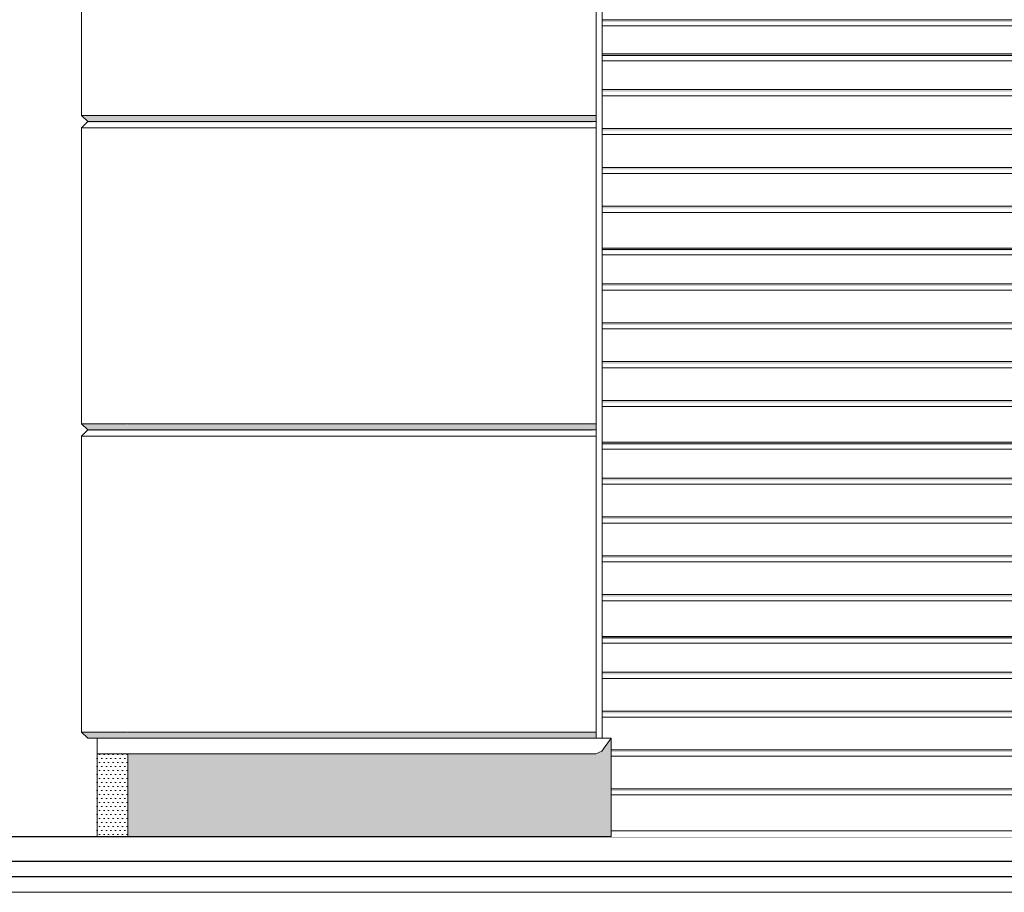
# Model space of a CAD drawing. Header units: millimetres. Extents: x 11 to 58287, y -2 to 19922.
# Tile 4 of 86: x 9637 to 12830, y 11112 to 13943. Entities that reach past the tile are written whole.
import ezdxf

# ---------------------------------------------------------------- set-up
doc = ezdxf.new("R2010")
doc.units = ezdxf.units.MM
doc.header["$MEASUREMENT"] = 0
doc.linetypes.add('Wipeout_Contour', pattern=[1000, 0, -1000])
for name, color, linetype, lineweight in [('A_WYPEŁNIENIA RYSUNKI_Nr_pióra__18', 9, 'Continuous', 13), ('A_WYPEŁNIENIA RYSUNKI_Nr_pióra__7', 7, 'Continuous', 13), ('Nowe_A__SCIANY_Nr_pióra__87', 7, 'Continuous', 13), ('Nowe_A__STROPY_Nr_pióra__1', 7, 'Continuous', 13), ('Nowe_A__STROPY_Nr_pióra__21', 7, 'Continuous', 25), ('Nowe_Drzwi Archicad_Nr_pióra__101', 252, 'Continuous', 5), ('Nowe_Drzwi Archicad_Nr_pióra__81', 7, 'Continuous', 13), ('Nowe_Drzwi Archicad_Nr_pióra__87', 7, 'Continuous', 13)]:
    doc.layers.add(name, color=color, linetype=linetype, lineweight=lineweight)
for name, color, linetype in [('Nowe_A__SCIANY', 7, 'Continuous'), ('Nowe_A__STROPY', 7, 'Continuous'), ('Nowe_Drzwi Archicad', 7, 'Continuous')]:
    doc.layers.add(name, color=color, linetype=linetype)
pattern_1 = [(0, (46338.244, 11312.036), (0, 25.980762), [0, -15]), (0, (46345.744, 11325.026), (0, 25.980762), [0, -15])]

# ---------------------------------------------------------------- blocks, each defined once
blk = doc.blocks.new('ElemPrzekroju_1_1', base_point=(46338.2, 11312))
at = {"color": 254, "linetype": 'Wipeout_Contour', "lineweight": 0, "ltscale": 68992.943958}
blk.add_wipeout([(9838.2, 14592), (9838.2, 13632), (9988.2, 13632), (9988.2, 14592)], dxfattribs=at).dxf.layer = 'Nowe_A__SCIANY'
at = {"color": 254, "linetype": 'Wipeout_Contour', "lineweight": 0, "ltscale": 67389.626206}
blk.add_wipeout([(9988.2, 13632), (9838.2, 13632), (9858.2, 13612), (9968.2, 13612)], dxfattribs=at).dxf.layer = 'Nowe_A__SCIANY'
at = {"layer": 'Nowe_A__SCIANY', "linetype": 'Continuous', "lineweight": 0, "true_color": 0x000000}
blk.add_hatch(color=18, dxfattribs=at).paths.add_polyline_path([(9988.2, 13632), (9838.2, 13632), (9858.2, 13612), (9968.2, 13612)])
at = {"layer": 'Nowe_A__SCIANY_Nr_pióra__87', "color": 7, "linetype": 'Continuous', "lineweight": 13}
for p, q in [((9838.2, 13632), (9838.2, 14592)), ((9988.2, 13632), (9838.2, 13632))]:
    blk.add_line(p, q, dxfattribs=at)
at = {"color": 254, "linetype": 'Wipeout_Contour', "lineweight": 0, "ltscale": 67324.958019}
blk.add_wipeout([(9838.2, 13592), (9988.2, 13592), (9968.2, 13612), (9858.2, 13612)], dxfattribs=at).dxf.layer = 'Nowe_A__SCIANY'
at = {"layer": 'Nowe_A__SCIANY', "linetype": 'Continuous', "lineweight": 0, "true_color": 0x000000}
blk.add_hatch(color=18, dxfattribs=at).paths.add_polyline_path([(9854.8, 13608.6), (9971.7, 13608.6), (9968.2, 13612), (9858.2, 13612)])
at = {"layer": 'Nowe_A__SCIANY_Nr_pióra__87', "color": 7, "linetype": 'Continuous', "lineweight": 13}
for q in [(9838.2, 13632), (9968.2, 13612)]:
    blk.add_line((9858.2, 13612), q, dxfattribs=at)
at = {"color": 254, "linetype": 'Wipeout_Contour', "lineweight": 0, "ltscale": 65761.393551}
blk.add_wipeout([(9838.2, 13592), (9838.2, 12632), (9988.2, 12632), (9988.2, 13592)], dxfattribs=at).dxf.layer = 'Nowe_A__SCIANY'
at = {"layer": 'Nowe_A__SCIANY_Nr_pióra__87', "color": 7, "linetype": 'Continuous', "lineweight": 13}
for q in [(9858.2, 13612), (9988.2, 13592)]:
    blk.add_line((9838.2, 13592), q, dxfattribs=at)
at = {"color": 254, "linetype": 'Wipeout_Contour', "lineweight": 0, "ltscale": 64198.552709}
blk.add_wipeout([(9988.2, 12632), (9838.2, 12632), (9858.2, 12612), (9968.2, 12612)], dxfattribs=at).dxf.layer = 'Nowe_A__SCIANY'
at = {"layer": 'Nowe_A__SCIANY', "linetype": 'Continuous', "lineweight": 0, "true_color": 0x000000}
blk.add_hatch(color=18, dxfattribs=at).paths.add_polyline_path([(9988.2, 12632), (9838.2, 12632), (9858.2, 12612), (9968.2, 12612)])
at = {"layer": 'Nowe_A__SCIANY_Nr_pióra__87', "color": 7, "linetype": 'Continuous', "lineweight": 13}
for q in [(9838.2, 13592), (9988.2, 12632)]:
    blk.add_line((9838.2, 12632), q, dxfattribs=at)
at = {"color": 254, "linetype": 'Wipeout_Contour', "lineweight": 0, "ltscale": 64135.65634}
blk.add_wipeout([(9838.2, 12592), (9988.2, 12592), (9968.2, 12612), (9858.2, 12612)], dxfattribs=at).dxf.layer = 'Nowe_A__SCIANY'
at = {"layer": 'Nowe_A__SCIANY', "linetype": 'Continuous', "lineweight": 0, "true_color": 0x000000}
blk.add_hatch(color=18, dxfattribs=at).paths.add_polyline_path([(9854.8, 12608.6), (9971.7, 12608.6), (9968.2, 12612), (9858.2, 12612)])
at = {"layer": 'Nowe_A__SCIANY_Nr_pióra__87', "color": 7, "linetype": 'Continuous', "lineweight": 13}
for q in [(9838.2, 12632), (9968.2, 12612)]:
    blk.add_line((9858.2, 12612), q, dxfattribs=at)
at = {"color": 254, "linetype": 'Wipeout_Contour', "lineweight": 0, "ltscale": 62618.770554}
blk.add_wipeout([(9838.2, 12592), (9838.2, 11632), (9988.2, 11632), (9988.2, 12592)], dxfattribs=at).dxf.layer = 'Nowe_A__SCIANY'
at = {"layer": 'Nowe_A__SCIANY_Nr_pióra__87', "color": 7, "linetype": 'Continuous', "lineweight": 13}
for q in [(9858.2, 12612), (9988.2, 12592)]:
    blk.add_line((9838.2, 12592), q, dxfattribs=at)
at = {"color": 254, "linetype": 'Wipeout_Contour', "lineweight": 0, "ltscale": 61102.752206}
blk.add_wipeout([(9838.2, 11632), (9858.2, 11612), (9968.2, 11612), (9988.2, 11632)], dxfattribs=at).dxf.layer = 'Nowe_A__SCIANY'
at = {"layer": 'Nowe_A__SCIANY', "linetype": 'Continuous', "lineweight": 0, "true_color": 0x000000}
blk.add_hatch(color=18, dxfattribs=at).paths.add_polyline_path([(9838.2, 11632), (9858.2, 11612), (9968.2, 11612), (9988.2, 11632)])
at = {"layer": 'Nowe_A__SCIANY_Nr_pióra__87', "color": 7, "linetype": 'Continuous', "lineweight": 13}
for p, q in [((9838.2, 11632), (9838.2, 12592)), ((9988.2, 11632), (9838.2, 11632)), ((9858.2, 11612), (9838.2, 11632)), ((9888.2, 11612), (9858.2, 11612))]:
    blk.add_line(p, q, dxfattribs=at)
blk = doc.blocks.new('ElemPrzekroju_2_1', base_point=(46338.2, 11312))
at = {"color": 254, "linetype": 'Wipeout_Contour', "lineweight": 0, "ltscale": 71004.5873}
blk.add_wipeout([(11506.4, 13632), (11506.4, 14592), (9988.2, 14592), (9988.2, 13632)], dxfattribs=at).dxf.layer = 'Nowe_A__SCIANY'
at = {"color": 254, "linetype": 'Wipeout_Contour', "lineweight": 0, "ltscale": 69433.961641}
blk.add_wipeout([(11506.4, 13612), (11506.4, 13632), (9988.2, 13632), (9968.2, 13612)], dxfattribs=at).dxf.layer = 'Nowe_A__SCIANY'
at = {"layer": 'Nowe_A__SCIANY', "linetype": 'Continuous', "lineweight": 0, "true_color": 0x000000}
blk.add_hatch(color=18, dxfattribs=at).paths.add_polyline_path([(11506.4, 13612), (11506.4, 13632), (9988.2, 13632), (9968.2, 13612)])
at = {"layer": 'Nowe_A__SCIANY_Nr_pióra__87', "color": 7, "linetype": 'Continuous', "lineweight": 13}
blk.add_line((9988.2, 13632), (11506.4, 13632), dxfattribs=at)
at = {"color": 254, "linetype": 'Wipeout_Contour', "lineweight": 0, "ltscale": 69371.164067}
blk.add_wipeout([(11506.4, 13592), (11506.4, 13612), (9968.2, 13612), (9988.2, 13592)], dxfattribs=at).dxf.layer = 'Nowe_A__SCIANY'
at = {"layer": 'Nowe_A__SCIANY', "linetype": 'Continuous', "lineweight": 0, "true_color": 0x000000}
blk.add_hatch(color=18, dxfattribs=at).paths.add_polyline_path([(11506.4, 13612), (9968.2, 13612), (9971.7, 13608.6), (11489.8, 13608.6)])
at = {"layer": 'Nowe_A__SCIANY_Nr_pióra__87', "color": 7, "linetype": 'Continuous', "lineweight": 13}
blk.add_line((9968.2, 13612), (11506.4, 13612), dxfattribs=at)
at = {"color": 254, "linetype": 'Wipeout_Contour', "lineweight": 0, "ltscale": 67866.586169}
blk.add_wipeout([(11506.4, 12632), (11506.4, 13592), (9988.2, 13592), (9988.2, 12632)], dxfattribs=at).dxf.layer = 'Nowe_A__SCIANY'
at = {"layer": 'Nowe_A__SCIANY_Nr_pióra__87', "color": 7, "linetype": 'Continuous', "lineweight": 13}
blk.add_line((9988.2, 13592), (11506.4, 13592), dxfattribs=at)
at = {"color": 254, "linetype": 'Wipeout_Contour', "lineweight": 0, "ltscale": 66338.738153}
blk.add_wipeout([(11506.4, 12612), (11506.4, 12632), (9988.2, 12632), (9968.2, 12612)], dxfattribs=at).dxf.layer = 'Nowe_A__SCIANY'
at = {"layer": 'Nowe_A__SCIANY', "linetype": 'Continuous', "lineweight": 0, "true_color": 0x000000}
blk.add_hatch(color=18, dxfattribs=at).paths.add_polyline_path([(11506.4, 12612), (11506.4, 12632), (9988.2, 12632), (9968.2, 12612)])
at = {"layer": 'Nowe_A__SCIANY_Nr_pióra__87', "color": 7, "linetype": 'Continuous', "lineweight": 13}
blk.add_line((9988.2, 12632), (11506.4, 12632), dxfattribs=at)
at = {"color": 254, "linetype": 'Wipeout_Contour', "lineweight": 0, "ltscale": 66277.830868}
blk.add_wipeout([(11506.4, 12592), (11506.4, 12612), (9968.2, 12612), (9988.2, 12592)], dxfattribs=at).dxf.layer = 'Nowe_A__SCIANY'
at = {"layer": 'Nowe_A__SCIANY', "linetype": 'Continuous', "lineweight": 0, "true_color": 0x000000}
blk.add_hatch(color=18, dxfattribs=at).paths.add_polyline_path([(11506.4, 12612), (9968.2, 12612), (9971.7, 12608.6), (11489.8, 12608.6)])
at = {"layer": 'Nowe_A__SCIANY_Nr_pióra__87', "color": 7, "linetype": 'Continuous', "lineweight": 13}
blk.add_line((9968.2, 12612), (11506.4, 12612), dxfattribs=at)
at = {"color": 254, "linetype": 'Wipeout_Contour', "lineweight": 0, "ltscale": 64823.407506}
blk.add_wipeout([(11506.4, 11632), (11506.4, 12592), (9988.2, 12592), (9988.2, 11632)], dxfattribs=at).dxf.layer = 'Nowe_A__SCIANY'
at = {"layer": 'Nowe_A__SCIANY_Nr_pióra__87', "color": 7, "linetype": 'Continuous', "lineweight": 13}
blk.add_line((9988.2, 12592), (11506.4, 12592), dxfattribs=at)
at = {"color": 254, "linetype": 'Wipeout_Contour', "lineweight": 0, "ltscale": 63344.642614}
blk.add_wipeout([(11506.4, 11612), (11506.4, 11632), (9988.2, 11632), (9968.2, 11612)], dxfattribs=at).dxf.layer = 'Nowe_A__SCIANY'
at = {"layer": 'Nowe_A__SCIANY', "linetype": 'Continuous', "lineweight": 0, "true_color": 0x000000}
blk.add_hatch(color=18, dxfattribs=at).paths.add_polyline_path([(11506.4, 11612), (11506.4, 11632), (9988.2, 11632), (9968.2, 11612)])
at = {"layer": 'Nowe_A__SCIANY_Nr_pióra__87', "color": 7, "linetype": 'Continuous', "lineweight": 13}
blk.add_line((9988.2, 11632), (11506.4, 11632), dxfattribs=at)
blk = doc.blocks.new('ElemPrzekroju_4_1', base_point=(46338.2, 11312))
at = {"color": 254, "linetype": 'Wipeout_Contour', "lineweight": 0, "ltscale": 76392.124413}
blk.add_wipeout([(11526.4, 13826.7), (11526.4, 13809.7), (14736.4, 13809.7), (14736.4, 13826.7)], dxfattribs=at).dxf.layer = 'Nowe_Drzwi Archicad'
at = {"color": 254, "linetype": 'Wipeout_Contour', "lineweight": 0, "ltscale": 76066.065505}
blk.add_wipeout([(11526.4, 13715.7), (11526.4, 13695.7), (14736.4, 13695.7), (14736.4, 13715.7)], dxfattribs=at).dxf.layer = 'Nowe_Drzwi Archicad'
at = {"color": 254, "linetype": 'Wipeout_Contour', "lineweight": 0, "ltscale": 75702.374545}
blk.add_wipeout([(14736.4, 13589.7), (11526.4, 13589.7), (11526.4, 13569.7), (14736.4, 13569.7)], dxfattribs=at).dxf.layer = 'Nowe_Drzwi Archicad'
at = {"color": 254, "linetype": 'Wipeout_Contour', "lineweight": 0, "ltscale": 75340.287043}
blk.add_wipeout([(11526.4, 13463.7), (11526.4, 13443.7), (14736.4, 13443.7), (14736.4, 13463.7)], dxfattribs=at).dxf.layer = 'Nowe_Drzwi Archicad'
at = {"color": 254, "linetype": 'Wipeout_Contour', "lineweight": 0, "ltscale": 74979.82627}
blk.add_wipeout([(11526.4, 13337.7), (11526.4, 13317.7), (14736.4, 13317.7), (14736.4, 13337.7)], dxfattribs=at).dxf.layer = 'Nowe_Drzwi Archicad'
at = {"color": 254, "linetype": 'Wipeout_Contour', "lineweight": 0, "ltscale": 74582.952816}
blk.add_wipeout([(11526.4, 13196.8), (11526.4, 13179.8), (14736.4, 13179.8), (14736.4, 13196.8)], dxfattribs=at).dxf.layer = 'Nowe_Drzwi Archicad'
at = {"color": 254, "linetype": 'Wipeout_Contour', "lineweight": 0, "ltscale": 74264.161454}
blk.add_wipeout([(11526.4, 13085.8), (11526.4, 13065.8), (14736.4, 13065.8), (14736.4, 13085.8)], dxfattribs=at).dxf.layer = 'Nowe_Drzwi Archicad'
at = {"color": 254, "linetype": 'Wipeout_Contour', "lineweight": 0, "ltscale": 73908.72164}
blk.add_wipeout([(11526.4, 12959.8), (11526.4, 12939.8), (14736.4, 12939.8), (14736.4, 12959.8)], dxfattribs=at).dxf.layer = 'Nowe_Drzwi Archicad'
at = {"color": 254, "linetype": 'Wipeout_Contour', "lineweight": 0, "ltscale": 73555.004836}
blk.add_wipeout([(11526.4, 12833.8), (11526.4, 12813.8), (14736.4, 12813.8), (14736.4, 12833.8)], dxfattribs=at).dxf.layer = 'Nowe_Drzwi Archicad'
at = {"color": 254, "linetype": 'Wipeout_Contour', "lineweight": 0, "ltscale": 73203.035846}
blk.add_wipeout([(11526.4, 12707.8), (11526.4, 12687.8), (14736.4, 12687.8), (14736.4, 12707.8)], dxfattribs=at).dxf.layer = 'Nowe_Drzwi Archicad'
at = {"color": 254, "linetype": 'Wipeout_Contour', "lineweight": 0, "ltscale": 72815.700926}
blk.add_wipeout([(11526.4, 12566.9), (11526.4, 12549.9), (14736.4, 12549.9), (14736.4, 12566.9)], dxfattribs=at).dxf.layer = 'Nowe_Drzwi Archicad'
at = {"color": 254, "linetype": 'Wipeout_Contour', "lineweight": 0, "ltscale": 72504.719089}
blk.add_wipeout([(11526.4, 12455.9), (11526.4, 12435.9), (14736.4, 12435.9), (14736.4, 12455.9)], dxfattribs=at).dxf.layer = 'Nowe_Drzwi Archicad'
at = {"color": 254, "linetype": 'Wipeout_Contour', "lineweight": 0, "ltscale": 72158.145941}
blk.add_wipeout([(11526.4, 12329.9), (11526.4, 12309.9), (14736.4, 12309.9), (14736.4, 12329.9)], dxfattribs=at).dxf.layer = 'Nowe_Drzwi Archicad'
at = {"color": 254, "linetype": 'Wipeout_Contour', "lineweight": 0, "ltscale": 71813.424195}
blk.add_wipeout([(11526.4, 12203.9), (11526.4, 12183.9), (14736.4, 12183.9), (14736.4, 12203.9)], dxfattribs=at).dxf.layer = 'Nowe_Drzwi Archicad'
at = {"color": 254, "linetype": 'Wipeout_Contour', "lineweight": 0, "ltscale": 71470.580891}
blk.add_wipeout([(11526.4, 12077.9), (11526.4, 12057.9), (14736.4, 12057.9), (14736.4, 12077.9)], dxfattribs=at).dxf.layer = 'Nowe_Drzwi Archicad'
at = {"color": 254, "linetype": 'Wipeout_Contour', "lineweight": 0, "ltscale": 71093.496329}
blk.add_wipeout([(11526.4, 11937), (11526.4, 11920), (14736.4, 11920), (14736.4, 11937)], dxfattribs=at).dxf.layer = 'Nowe_Drzwi Archicad'
at = {"color": 254, "linetype": 'Wipeout_Contour', "lineweight": 0, "ltscale": 70790.906831}
blk.add_wipeout([(11526.4, 11826), (11526.4, 11806), (14736.4, 11806), (14736.4, 11826)], dxfattribs=at).dxf.layer = 'Nowe_Drzwi Archicad'
at = {"color": 254, "linetype": 'Wipeout_Contour', "lineweight": 0, "ltscale": 70453.86176}
blk.add_wipeout([(11526.4, 11700), (11526.4, 11680), (14736.4, 11680), (14736.4, 11700)], dxfattribs=at).dxf.layer = 'Nowe_Drzwi Archicad'
at = {"color": 254, "linetype": 'Wipeout_Contour', "lineweight": 0, "ltscale": 70159.969726}
blk.add_wipeout([(11555.5, 11554), (14736.4, 11554), (14736.4, 11574), (11555.5, 11574)], dxfattribs=at).dxf.layer = 'Nowe_Drzwi Archicad'
at = {"color": 254, "linetype": 'Wipeout_Contour', "lineweight": 0, "ltscale": 143380.555697}
blk.add_wipeout([(11555.5, 11428), (14256.4, 11428), (14256.4, 11428.1), (14556.4, 11428.1), (14556.4, 11428), (14736.4, 11428), (14736.4, 11448), (11555.5, 11448)], dxfattribs=at).dxf.layer = 'Nowe_Drzwi Archicad'
at = {"color": 254, "linetype": 'Wipeout_Contour', "lineweight": 0, "ltscale": 76423.924783}
blk.add_wipeout([(11526.4, 13831.6), (11526.4, 13826.7), (14736.4, 13826.7), (14736.4, 13831.6)], dxfattribs=at).dxf.layer = 'Nowe_Drzwi Archicad'
at = {"color": 254, "linetype": 'Wipeout_Contour', "lineweight": 0, "ltscale": 76231.215248}
blk.add_wipeout([(11526.4, 13809.7), (11526.4, 13715.7), (14736.4, 13715.7), (14736.4, 13809.7)], dxfattribs=at).dxf.layer = 'Nowe_Drzwi Archicad'
at = {"color": 254, "linetype": 'Wipeout_Contour', "lineweight": 0, "ltscale": 75884.154547}
blk.add_wipeout([(11526.4, 13695.7), (11526.4, 13589.7), (14736.4, 13589.7), (14736.4, 13695.7)], dxfattribs=at).dxf.layer = 'Nowe_Drzwi Archicad'
at = {"color": 254, "linetype": 'Wipeout_Contour', "lineweight": 0, "ltscale": 75521.264481}
blk.add_wipeout([(11526.4, 13569.7), (11526.4, 13463.7), (14736.4, 13463.7), (14736.4, 13569.7)], dxfattribs=at).dxf.layer = 'Nowe_Drzwi Archicad'
at = {"color": 254, "linetype": 'Wipeout_Contour', "lineweight": 0, "ltscale": 75159.989371}
blk.add_wipeout([(11526.4, 13443.7), (11526.4, 13337.7), (14736.4, 13337.7), (14736.4, 13443.7)], dxfattribs=at).dxf.layer = 'Nowe_Drzwi Archicad'
at = {"color": 254, "linetype": 'Wipeout_Contour', "lineweight": 0, "ltscale": 74614.05046}
blk.add_wipeout([(11526.4, 13201.7), (11526.4, 13196.8), (14736.4, 13196.8), (14736.4, 13201.7)], dxfattribs=at).dxf.layer = 'Nowe_Drzwi Archicad'
at = {"color": 254, "linetype": 'Wipeout_Contour', "lineweight": 0, "ltscale": 74425.625147}
blk.add_wipeout([(11526.4, 13179.8), (11526.4, 13085.8), (14736.4, 13085.8), (14736.4, 13179.8)], dxfattribs=at).dxf.layer = 'Nowe_Drzwi Archicad'
at = {"color": 254, "linetype": 'Wipeout_Contour', "lineweight": 0, "ltscale": 74086.371379}
blk.add_wipeout([(11526.4, 13065.8), (11526.4, 12959.8), (14736.4, 12959.8), (14736.4, 13065.8)], dxfattribs=at).dxf.layer = 'Nowe_Drzwi Archicad'
at = {"color": 254, "linetype": 'Wipeout_Contour', "lineweight": 0, "ltscale": 73731.792014}
blk.add_wipeout([(11526.4, 12939.8), (11526.4, 12833.8), (14736.4, 12833.8), (14736.4, 12939.8)], dxfattribs=at).dxf.layer = 'Nowe_Drzwi Archicad'
at = {"color": 254, "linetype": 'Wipeout_Contour', "lineweight": 0, "ltscale": 73378.94801}
blk.add_wipeout([(11526.4, 12813.8), (11526.4, 12707.8), (14736.4, 12707.8), (14736.4, 12813.8)], dxfattribs=at).dxf.layer = 'Nowe_Drzwi Archicad'
at = {"color": 254, "linetype": 'Wipeout_Contour', "lineweight": 0, "ltscale": 72846.043593}
blk.add_wipeout([(11526.4, 12571.8), (11526.4, 12566.9), (14736.4, 12566.9), (14736.4, 12571.8)], dxfattribs=at).dxf.layer = 'Nowe_Drzwi Archicad'
at = {"color": 254, "linetype": 'Wipeout_Contour', "lineweight": 0, "ltscale": 72662.221687}
blk.add_wipeout([(11526.4, 12549.9), (11526.4, 12455.9), (14736.4, 12455.9), (14736.4, 12549.9)], dxfattribs=at).dxf.layer = 'Nowe_Drzwi Archicad'
at = {"color": 254, "linetype": 'Wipeout_Contour', "lineweight": 0, "ltscale": 72331.357082}
blk.add_wipeout([(11526.4, 12435.9), (11526.4, 12329.9), (14736.4, 12329.9), (14736.4, 12435.9)], dxfattribs=at).dxf.layer = 'Nowe_Drzwi Archicad'
at = {"color": 254, "linetype": 'Wipeout_Contour', "lineweight": 0, "ltscale": 71985.708688}
blk.add_wipeout([(11526.4, 12309.9), (11526.4, 12203.9), (14736.4, 12203.9), (14736.4, 12309.9)], dxfattribs=at).dxf.layer = 'Nowe_Drzwi Archicad'
at = {"color": 254, "linetype": 'Wipeout_Contour', "lineweight": 0, "ltscale": 71641.925101}
blk.add_wipeout([(11526.4, 12183.9), (11526.4, 12077.9), (14736.4, 12077.9), (14736.4, 12183.9)], dxfattribs=at).dxf.layer = 'Nowe_Drzwi Archicad'
at = {"color": 254, "linetype": 'Wipeout_Contour', "lineweight": 0, "ltscale": 71123.027517}
blk.add_wipeout([(11526.4, 11941.9), (11526.4, 11937), (14736.4, 11937), (14736.4, 11941.9)], dxfattribs=at).dxf.layer = 'Nowe_Drzwi Archicad'
at = {"color": 254, "linetype": 'Wipeout_Contour', "lineweight": 0, "ltscale": 70944.152905}
blk.add_wipeout([(11526.4, 11920), (11526.4, 11826), (14736.4, 11826), (14736.4, 11920)], dxfattribs=at).dxf.layer = 'Nowe_Drzwi Archicad'
at = {"color": 254, "linetype": 'Wipeout_Contour', "lineweight": 0, "ltscale": 70622.303508}
blk.add_wipeout([(11526.4, 11806), (11526.4, 11700), (14736.4, 11700), (14736.4, 11806)], dxfattribs=at).dxf.layer = 'Nowe_Drzwi Archicad'
at = {"color": 254, "linetype": 'Wipeout_Contour', "lineweight": 0, "ltscale": 103050.773765}
blk.add_wipeout([(11526.4, 11680), (11526.4, 11612), (11555.5, 11612), (11555.5, 11574), (14736.4, 11574), (14736.4, 11680)], dxfattribs=at).dxf.layer = 'Nowe_Drzwi Archicad'
at = {"color": 254, "linetype": 'Wipeout_Contour', "lineweight": 0, "ltscale": 69993.48062}
blk.add_wipeout([(11555.5, 11554), (11555.5, 11448), (14736.4, 11448), (14736.4, 11554)], dxfattribs=at).dxf.layer = 'Nowe_Drzwi Archicad'
at = {"color": 254, "linetype": 'Wipeout_Contour', "lineweight": 0, "ltscale": 143146.76069}
blk.add_wipeout([(11555.5, 11312), (14736.4, 11312), (14736.4, 11428), (14556.4, 11428), (14556.4, 11382), (14256.4, 11382), (14256.4, 11428), (11555.5, 11428)], dxfattribs=at).dxf.layer = 'Nowe_Drzwi Archicad'
at = {"layer": 'Nowe_Drzwi Archicad', "linetype": 'Continuous', "lineweight": 0, "true_color": 0x000000}
for points in [[(11526.4, 13831.6), (11526.4, 13826.7), (14736.4, 13826.7), (14736.4, 13831.6)], [(11526.4, 13201.7), (11526.4, 13196.8), (14736.4, 13196.8), (14736.4, 13201.7)], [(11526.4, 12571.8), (11526.4, 12566.9), (14736.4, 12566.9), (14736.4, 12571.8)], [(11526.4, 11941.9), (11526.4, 11937), (14736.4, 11937), (14736.4, 11941.9)], [(14736.4, 11574), (11555.5, 11574), (11555.5, 11567), (14601.4, 11567), (14601.4, 11554), (14736.4, 11554)], [(14736.4, 11448), (11555.5, 11448), (11555.5, 11441), (14601.4, 11441), (14601.4, 11428), (14736.4, 11428)]]:
    blk.add_hatch(color=18, dxfattribs=at).paths.add_polyline_path(points)
at = {"layer": 'Nowe_Drzwi Archicad_Nr_pióra__81', "color": 7, "linetype": 'Continuous', "lineweight": 13}
for p, q in [((14736.4, 11574), (11555.5, 11574)), ((11555.5, 11554), (14736.4, 11554)), ((14736.4, 11448), (11555.5, 11448)), ((11555.5, 11428), (14256.4, 11428))]:
    blk.add_line(p, q, dxfattribs=at)
at = {"color": 254, "linetype": 'Wipeout_Contour', "lineweight": 0, "ltscale": 76563.427972}
blk.add_wipeout([(14736.4, 13922.6), (11526.4, 13922.6), (11526.4, 13831.6), (14736.4, 13831.6)], dxfattribs=at).dxf.layer = 'Nowe_Drzwi Archicad'
at = {"color": 254, "linetype": 'Wipeout_Contour', "lineweight": 0, "ltscale": 74786.144183}
blk.add_wipeout([(11526.4, 13317.7), (11526.4, 13201.7), (14736.4, 13201.7), (14736.4, 13317.7)], dxfattribs=at).dxf.layer = 'Nowe_Drzwi Archicad'
at = {"color": 254, "linetype": 'Wipeout_Contour', "lineweight": 0, "ltscale": 73014.000476}
blk.add_wipeout([(11526.4, 12687.8), (11526.4, 12571.8), (14736.4, 12571.8), (14736.4, 12687.8)], dxfattribs=at).dxf.layer = 'Nowe_Drzwi Archicad'
at = {"color": 254, "linetype": 'Wipeout_Contour', "lineweight": 0, "ltscale": 71286.538907}
blk.add_wipeout([(11526.4, 12057.9), (11526.4, 11941.9), (14736.4, 11941.9), (14736.4, 12057.9)], dxfattribs=at).dxf.layer = 'Nowe_Drzwi Archicad'
at = {"color": 254, "linetype": 'Wipeout_Contour', "lineweight": 0, "ltscale": 76724.968329}
blk.add_wipeout([(14736.4, 13942.6), (11526.4, 13942.6), (11526.4, 13922.6), (14736.4, 13922.6)], dxfattribs=at).dxf.layer = 'Nowe_Drzwi Archicad'
at = {"color": 254, "linetype": 'Wipeout_Contour', "lineweight": 0, "ltscale": 71005.396973}
blk.add_wipeout([(11506.4, 15312), (11506.4, 11612), (11513.9, 11612), (11513.9, 15304.5)], dxfattribs=at).dxf.layer = 'Nowe_Drzwi Archicad'
at = {"color": 254, "linetype": 'Wipeout_Contour', "lineweight": 0, "ltscale": 71015.52626}
blk.add_wipeout([(11513.9, 15304.5), (11513.9, 11612), (11526.4, 11612), (11526.4, 15292)], dxfattribs=at).dxf.layer = 'Nowe_Drzwi Archicad'
at = {"layer": 'Nowe_Drzwi Archicad', "linetype": 'Continuous', "lineweight": 0, "true_color": 0x000000}
for points in [[(11526.4, 13935.6), (14601.4, 13935.6), (14601.4, 13922.6), (14736.4, 13922.6), (14736.4, 13942.6), (11526.4, 13942.6)], [(11526.4, 13824.6), (14601.4, 13824.6), (14601.4, 13809.7), (14736.4, 13809.7), (14736.4, 13826.7), (11526.4, 13826.7)], [(14736.4, 13715.7), (11526.4, 13715.7), (11526.4, 13708.7), (14601.4, 13708.7), (14601.4, 13695.7), (14736.4, 13695.7)], [(11526.4, 13589.7), (11526.4, 13582.7), (14601.4, 13582.7), (14601.4, 13569.7), (14736.4, 13569.7), (14736.4, 13589.7)], [(14736.4, 13463.7), (11526.4, 13463.7), (11526.4, 13456.7), (14601.4, 13456.7), (14601.4, 13443.7), (14736.4, 13443.7)], [(14736.4, 13337.7), (11526.4, 13337.7), (11526.4, 13330.7), (14601.4, 13330.7), (14601.4, 13317.7), (14736.4, 13317.7)], [(14736.4, 13196.8), (11526.4, 13196.8), (11526.4, 13194.7), (14601.4, 13194.7), (14601.4, 13179.8), (14736.4, 13179.8)], [(14736.4, 13085.8), (11526.4, 13085.8), (11526.4, 13078.8), (14601.4, 13078.8), (14601.4, 13065.8), (14736.4, 13065.8)], [(11526.4, 12952.8), (14601.4, 12952.8), (14601.4, 12939.8), (14736.4, 12939.8), (14736.4, 12959.8), (11526.4, 12959.8)], [(14736.4, 12833.8), (11526.4, 12833.8), (11526.4, 12826.8), (14601.4, 12826.8), (14601.4, 12813.8), (14736.4, 12813.8)], [(14736.4, 12707.8), (11526.4, 12707.8), (11526.4, 12700.8), (14601.4, 12700.8), (14601.4, 12687.8), (14736.4, 12687.8)], [(14736.4, 12566.9), (11526.4, 12566.9), (11526.4, 12564.8), (14601.4, 12564.8), (14601.4, 12549.9), (14736.4, 12549.9)], [(14736.4, 12455.9), (11526.4, 12455.9), (11526.4, 12448.9), (14601.4, 12448.9), (14601.4, 12435.9), (14736.4, 12435.9)], [(14736.4, 12329.9), (11526.4, 12329.9), (11526.4, 12322.9), (14601.4, 12322.9), (14601.4, 12309.9), (14736.4, 12309.9)], [(14736.4, 12203.9), (11526.4, 12203.9), (11526.4, 12196.9), (14601.4, 12196.9), (14601.4, 12183.9), (14736.4, 12183.9)], [(14736.4, 12077.9), (11526.4, 12077.9), (11526.4, 12070.9), (14601.4, 12070.9), (14601.4, 12057.9), (14736.4, 12057.9)], [(14736.4, 11937), (11526.4, 11937), (11526.4, 11934.9), (14601.4, 11934.9), (14601.4, 11920), (14736.4, 11920)], [(14736.4, 11826), (11526.4, 11826), (11526.4, 11819), (14601.4, 11819), (14601.4, 11806), (14736.4, 11806)], [(14736.4, 11700), (11526.4, 11700), (11526.4, 11693), (14601.4, 11693), (14601.4, 11680), (14736.4, 11680)]]:
    blk.add_hatch(color=18, dxfattribs=at).paths.add_polyline_path(points)
at = {"layer": 'Nowe_Drzwi Archicad_Nr_pióra__101', "color": 252, "linetype": 'Continuous', "lineweight": 5}
for p, q in [((11526.4, 13942.6), (11526.4, 14023.6)), ((11526.4, 13922.6), (11526.4, 13942.6)), ((11526.4, 13831.6), (11526.4, 13922.6)), ((11526.4, 13809.7), (11526.4, 13831.6)), ((11526.4, 13715.7), (11526.4, 13809.7)), ((11526.4, 13695.7), (11526.4, 13715.7)), ((11526.4, 13589.7), (11526.4, 13695.7)), ((11526.4, 13569.7), (11526.4, 13589.7)), ((11526.4, 13463.7), (11526.4, 13569.7)), ((11526.4, 13443.7), (11526.4, 13463.7)), ((11526.4, 13337.7), (11526.4, 13443.7)), ((11526.4, 13317.7), (11526.4, 13337.7)), ((11526.4, 13201.7), (11526.4, 13317.7)), ((11526.4, 13179.8), (11526.4, 13201.7)), ((11526.4, 13085.8), (11526.4, 13179.8)), ((11526.4, 13065.8), (11526.4, 13085.8)), ((11526.4, 12959.8), (11526.4, 13065.8)), ((11526.4, 12939.8), (11526.4, 12959.8)), ((11526.4, 12833.8), (11526.4, 12939.8)), ((11526.4, 12813.8), (11526.4, 12833.8)), ((11526.4, 12707.8), (11526.4, 12813.8)), ((11526.4, 12687.8), (11526.4, 12707.8)), ((11526.4, 12571.8), (11526.4, 12687.8)), ((11526.4, 12549.9), (11526.4, 12571.8)), ((11526.4, 12455.9), (11526.4, 12549.9)), ((11526.4, 12435.9), (11526.4, 12455.9)), ((11526.4, 12329.9), (11526.4, 12435.9)), ((11526.4, 12309.9), (11526.4, 12329.9)), ((11526.4, 12203.9), (11526.4, 12309.9)), ((11526.4, 12183.9), (11526.4, 12203.9)), ((11526.4, 12077.9), (11526.4, 12183.9)), ((11526.4, 12057.9), (11526.4, 12077.9)), ((11526.4, 11941.9), (11526.4, 12057.9)), ((11526.4, 11920), (11526.4, 11941.9)), ((11526.4, 11826), (11526.4, 11920)), ((11526.4, 11806), (11526.4, 11826)), ((11526.4, 11700), (11526.4, 11806)), ((11526.4, 11680), (11526.4, 11700)), ((11526.4, 11612), (11526.4, 11680))]:
    blk.add_line(p, q, dxfattribs=at)
at = {"layer": 'Nowe_Drzwi Archicad_Nr_pióra__81', "color": 7, "linetype": 'Continuous', "lineweight": 13}
for p, q in [((14736.4, 13942.6), (11526.4, 13942.6)), ((11526.4, 13922.6), (14736.4, 13922.6)), ((11526.4, 13831.6), (14736.4, 13831.6)), ((11526.4, 13826.7), (14736.4, 13826.7)), ((11526.4, 13809.7), (14736.4, 13809.7)), ((14736.4, 13715.7), (11526.4, 13715.7)), ((11526.4, 13695.7), (14736.4, 13695.7)), ((14736.4, 13589.7), (11526.4, 13589.7)), ((11526.4, 13569.7), (14736.4, 13569.7)), ((14736.4, 13463.7), (11526.4, 13463.7)), ((11526.4, 13443.7), (14736.4, 13443.7)), ((14736.4, 13337.7), (11526.4, 13337.7)), ((11526.4, 13317.7), (14736.4, 13317.7)), ((11526.4, 13201.7), (14736.4, 13201.7)), ((11526.4, 13196.8), (14736.4, 13196.8)), ((11526.4, 13179.8), (14736.4, 13179.8)), ((14736.4, 13085.8), (11526.4, 13085.8)), ((11526.4, 13065.8), (14736.4, 13065.8)), ((14736.4, 12959.8), (11526.4, 12959.8)), ((11526.4, 12939.8), (14736.4, 12939.8)), ((14736.4, 12833.8), (11526.4, 12833.8)), ((11526.4, 12813.8), (14736.4, 12813.8)), ((14736.4, 12707.8), (11526.4, 12707.8)), ((11526.4, 12687.8), (14736.4, 12687.8)), ((11526.4, 12571.8), (14736.4, 12571.8)), ((11526.4, 12566.9), (14736.4, 12566.9)), ((11526.4, 12549.9), (14736.4, 12549.9)), ((14736.4, 12455.9), (11526.4, 12455.9)), ((11526.4, 12435.9), (14736.4, 12435.9)), ((14736.4, 12329.9), (11526.4, 12329.9)), ((11526.4, 12309.9), (14736.4, 12309.9)), ((14736.4, 12203.9), (11526.4, 12203.9)), ((11526.4, 12183.9), (14736.4, 12183.9)), ((14736.4, 12077.9), (11526.4, 12077.9)), ((11526.4, 12057.9), (14736.4, 12057.9)), ((11526.4, 11941.9), (14736.4, 11941.9)), ((11526.4, 11937), (14736.4, 11937)), ((11526.4, 11920), (14736.4, 11920)), ((14736.4, 11826), (11526.4, 11826)), ((11526.4, 11806), (14736.4, 11806)), ((14736.4, 11700), (11526.4, 11700)), ((11526.4, 11680), (14736.4, 11680))]:
    blk.add_line(p, q, dxfattribs=at)
at = {"layer": 'Nowe_Drzwi Archicad_Nr_pióra__87', "color": 7, "linetype": 'Continuous', "lineweight": 13}
for p, q in [((11506.4, 14592), (11506.4, 13632)), ((11506.4, 13632), (11506.4, 13612)), ((11506.4, 13592), (11506.4, 13612)), ((11506.4, 13592), (11506.4, 12632)), ((11506.4, 12632), (11506.4, 12612)), ((11506.4, 12592), (11506.4, 12612)), ((11506.4, 12592), (11506.4, 11632)), ((11506.4, 11632), (11506.4, 11612))]:
    blk.add_line(p, q, dxfattribs=at)
blk = doc.blocks.new('ElemPrzekroju_5_1', base_point=(46338.2, 11312))
at = {"color": 254, "linetype": 'Wipeout_Contour', "lineweight": 0, "ltscale": 60653.791212}
blk.add_wipeout([(9888.2, 11292), (9988.2, 11292), (9988.2, 11612), (9888.2, 11612)], dxfattribs=at).dxf.layer = 'Nowe_A__SCIANY'
at = {"layer": 'Nowe_A__SCIANY_Nr_pióra__87', "color": 7, "linetype": 'Continuous', "lineweight": 13}
for p, q in [((9888.2, 11612), (9988.2, 11612)), ((9888.2, 11292), (9888.2, 11612))]:
    blk.add_line(p, q, dxfattribs=at)
blk = doc.blocks.new('ElemPrzekroju_6_1', base_point=(46338.2, 11312))
at = {"color": 254, "linetype": 'Wipeout_Contour', "lineweight": 0, "ltscale": 62931.134472}
blk.add_wipeout([(9988.2, 11292), (11555.5, 11292), (11555.5, 11612), (9988.2, 11612)], dxfattribs=at).dxf.layer = 'Nowe_A__SCIANY'
at = {"layer": 'Nowe_A__SCIANY_Nr_pióra__87', "color": 7, "linetype": 'Continuous', "lineweight": 13}
for p, q in [((11555.5, 11612), (9988.2, 11612)), ((11555.5, 11312), (11555.5, 11612))]:
    blk.add_line(p, q, dxfattribs=at)
blk = doc.blocks.new('ElemPrzekroju_20_1', base_point=(46338.2, 11312))
at = {"color": 254, "linetype": 'Wipeout_Contour', "lineweight": 0, "ltscale": 132541.412454}
blk.add_wipeout([(53195.6, 11212), (4091.8, 11212), (4091.8, 11162), (53195.6, 11162)], dxfattribs=at).dxf.layer = 'Nowe_A__STROPY'
at = {"color": 254, "linetype": 'Wipeout_Contour', "lineweight": 0, "ltscale": 132690.398547}
blk.add_wipeout([(4091.8, 11212), (53195.6, 11212), (53195.6, 11292), (4091.8, 11292)], dxfattribs=at).dxf.layer = 'Nowe_A__STROPY'
at = {"color": 254, "linetype": 'Wipeout_Contour', "lineweight": 0, "ltscale": 132426.986127}
blk.add_wipeout([(4091.8, 11112), (53195.6, 11112), (53195.6, 11162), (4091.8, 11162)], dxfattribs=at).dxf.layer = 'Nowe_A__STROPY'
at = {"layer": 'Nowe_A__STROPY_Nr_pióra__1', "color": 7, "linetype": 'Continuous', "lineweight": 13}
blk.add_line((53195.6, 11112), (4091.8, 11112), dxfattribs=at)
at = {"layer": 'Nowe_A__STROPY_Nr_pióra__21', "color": 7, "linetype": 'Continuous', "lineweight": 25}
for p, q in [((53195.6, 11292), (4091.8, 11292)), ((53195.6, 11212), (4091.8, 11212)), ((53195.6, 11162), (4091.8, 11162))]:
    blk.add_line(p, q, dxfattribs=at)
blk = doc.blocks.new('ElemPrzekroju_24_1', base_point=(46338.2, 11312))
at = {"color": 254, "linetype": 'Wipeout_Contour', "lineweight": 0, "ltscale": 69580.043426}
blk.add_wipeout([(11555.5, 11312), (11555.5, 11292), (14805.5, 11292), (14805.5, 11312)], dxfattribs=at).dxf.layer = 'Nowe_A__SCIANY'
at = {"layer": 'Nowe_A__SCIANY_Nr_pióra__87', "color": 7, "linetype": 'Continuous', "lineweight": 13}
for p in [(11555.5, 11292), (14805.5, 11312)]:
    blk.add_line(p, (11555.5, 11312), dxfattribs=at)

msp = doc.modelspace()

# ---------------------------------------------------------------- block references
at = {"layer": 'Nowe_A__SCIANY', "lineweight": 0}
msp.add_blockref('ElemPrzekroju_1_1', (46338.2, 11312), dxfattribs=at)

# ---------------------------------------------------------------- next in the draw order: block references
msp.add_blockref('ElemPrzekroju_2_1', (46338.2, 11312), dxfattribs=at)

# ---------------------------------------------------------------- next in the draw order: block references
msp.add_blockref('ElemPrzekroju_5_1', (46338.2, 11312), dxfattribs=at)
at = {"layer": 'Nowe_Drzwi Archicad', "lineweight": 0}
msp.add_blockref('ElemPrzekroju_4_1', (46338.2, 11312), dxfattribs=at)

# ---------------------------------------------------------------- next in the draw order: block references
at = {"layer": 'Nowe_A__SCIANY', "lineweight": 0}
msp.add_blockref('ElemPrzekroju_6_1', (46338.2, 11312), dxfattribs=at)

# ---------------------------------------------------------------- next in the draw order: block references
at = {"layer": 'Nowe_A__STROPY', "lineweight": 0}
msp.add_blockref('ElemPrzekroju_20_1', (46338.2, 11312), dxfattribs=at)

# ---------------------------------------------------------------- next in the draw order: hatches: boundary and pattern name
at = {"layer": 'A_WYPEŁNIENIA RYSUNKI_Nr_pióra__18', "linetype": 'Continuous', "lineweight": 13}
h = msp.add_hatch(dxfattribs=at)
h.set_pattern_fill('Tynk_akrylowy_na_siatce__7B', color=9, style=0, pattern_type=2)
h.set_pattern_definition(pattern_1)
h.paths.add_polyline_path([(9988.2, 11561.3), (9888.2, 11561.3), (9888.2, 11292), (9988.2, 11292)])

# ---------------------------------------------------------------- next in the draw order: linework, layer by layer
at = {"layer": 'A_WYPEŁNIENIA RYSUNKI_Nr_pióra__7', "color": 7, "linetype": 'Continuous', "lineweight": 13, "flags": 128}
msp.add_lwpolyline([(9988.2, 11561.3), (9888.2, 11561.3), (9888.2, 11292), (9988.2, 11292)], close=True, dxfattribs=at)

# ---------------------------------------------------------------- next in the draw order: block references
at = {"layer": 'Nowe_A__SCIANY', "lineweight": 0}
msp.add_blockref('ElemPrzekroju_24_1', (46338.2, 11312), dxfattribs=at)

# ---------------------------------------------------------------- next in the draw order: hatches: boundary and pattern name
at = {"layer": 'A_WYPEŁNIENIA RYSUNKI_Nr_pióra__18', "linetype": 'Continuous', "lineweight": 13}
h = msp.add_hatch(dxfattribs=at)
h.set_pattern_fill('Tynk_akrylowy_na_siatce__7B', color=9, style=0, pattern_type=2)
h.set_pattern_definition(pattern_1)
h.paths.add_polyline_path([(9988.2, 11561.3), (9988.2, 11292), (11555.5, 11292), (11555.5, 11612), (11525.5, 11569.6), (11505.5, 11561.3)])

# ---------------------------------------------------------------- next in the draw order: linework, layer by layer
at = {"layer": 'A_WYPEŁNIENIA RYSUNKI_Nr_pióra__7', "color": 7, "linetype": 'Continuous', "lineweight": 13, "flags": 128}
msp.add_lwpolyline([(9988.2, 11561.3), (9988.2, 11292), (11555.5, 11292), (11555.5, 11612), (11525.5, 11569.6), (11505.5, 11561.3)], close=True, dxfattribs=at)

doc.saveas('drawing.dxf')
